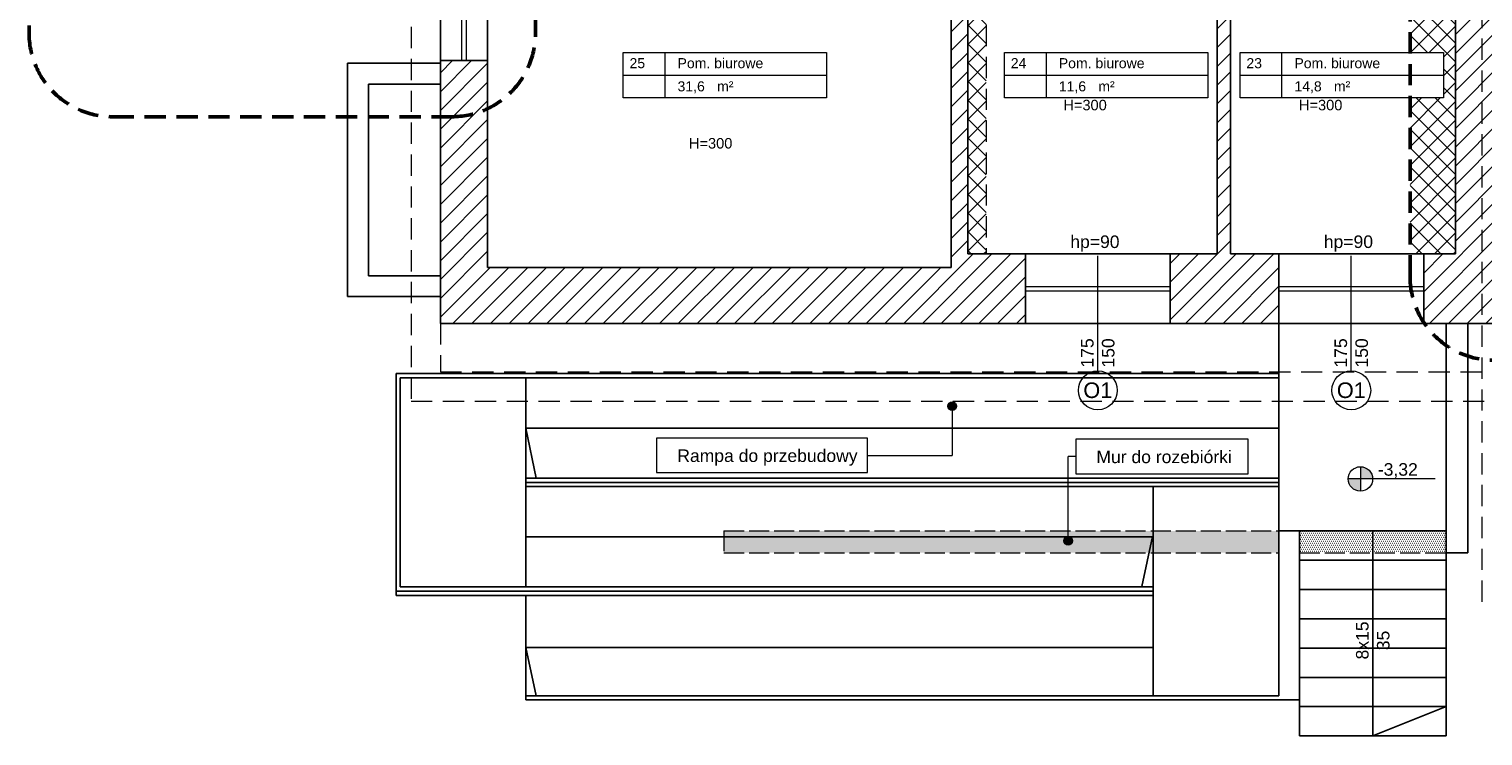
# Model space of a CAD drawing. Header units: millimetres. Extents: x 24385 to 79107, y -56478 to -23676.
# Tile 112 of 256: x 26290 to 28028, y -29878 to -29033. Entities that reach past the tile are written whole.
import ezdxf

# ---------------------------------------------------------------- set-up
doc = ezdxf.new("R2010")
doc.units = ezdxf.units.MM
doc.header["$LTSCALE"] = 2
for name, pattern in [('ACAD_ISO02W100', [15, 12, -3]), ('DASHED', [19.05, 12.7, -6.35]), ('HIDDENX2', [19.05, 12.7, -6.35])]:
    doc.linetypes.add(name, pattern=pattern)
for name, color, linetype, lineweight in [('0_OPIS', 7, 'Continuous', 13), ('3DPLAN_A_OKNA', 153, 'Continuous', 5), ('3DPLAN_A_TABELKA POMIESZCZEŃ', 7, 'Continuous', 0), ('3DPLAN_A_WYSOKOŚCI OPIS', 101, 'Continuous', 5), ('3DPLAN_A_WYSOKOŚCI ZMIANA', 144, 'HIDDENX2', 5), ('A_KRESKOWANIE', 9, 'Continuous', 0), ('A_STOL_OPIS', 55, 'Continuous', 5), ('A_WYBURZENIA', 6, 'Continuous', 0), ('A_WYM_KOT', 161, 'Continuous', 0), ('A_ZESTAWIENIE STOLARKI', 3, 'Continuous', 15), ('Opisy', 7, 'Continuous', 13)]:
    doc.layers.add(name, color=color, linetype=linetype, lineweight=lineweight)
for name, color, linetype in [('3DPLAN_A_KRESKOWANIE 1', 253, 'Continuous'), ('3DPLAN_A_OPIS', 8, 'Continuous'), ('3DPLAN_A_POMIESZCZENIE NUMER', 100, 'Continuous'), ('3DPLAN_K_DZIAŁOWA NISKIE', 134, 'Continuous'), ('3DPLAN_K_NOŚNA', 7, 'Continuous'), ('3DPLAN_K_OBRYS', 243, 'Continuous'), ('3DPLAN_K_OBRYS WIDOK', 242, 'Continuous'), ('A_POMIESZCZENIE OPIS', 100, 'Continuous'), ('A_SCHODY', 6, 'Continuous')]:
    doc.layers.add(name, color=color, linetype=linetype)
doc.styles.add('ARIAL', font='arial.ttf')
doc.styles.add('TABEL1', font='txt')

# ---------------------------------------------------------------- blocks, each defined once
blk = doc.blocks.new('tabelka dla tp')
at = {"layer": '3DPLAN_A_TABELKA POMIESZCZEŃ'}
for p, q in [((49.7, 54), (49.7, 0)), ((0, 27), (243.1, 27))]:
    blk.add_line(p, q, dxfattribs=at)
blk.add_lwpolyline([(0, 54), (243.1, 54), (243.1, 0), (0, 0)], close=True, dxfattribs=at)
at = {"layer": '3DPLAN_A_POMIESZCZENIE NUMER', "color": 7, "style": 'ARIAL'}
blk.add_attdef('NUMER', (2.2, 35.4), '', height=12, dxfattribs=at)
at = {"layer": 'A_POMIESZCZENIE OPIS', "insert": (112.2, 19.8), "char_height": 12, "width": 36.412, "attachment_point": 1, "style": 'ARIAL'}
blk.add_mtext('{\\C7;m²}', dxfattribs=at)
at = {"layer": 'A_POMIESZCZENIE OPIS', "color": 7, "style": 'ARIAL'}
for tag, p in [('NAZWA', (51.7, 35.4)), ('POWIERZCHNIA', (51.1, 7.2))]:
    blk.add_attdef(tag, p, '', height=12, dxfattribs=at)
blk = doc.blocks.new('parterr')
at = {"layer": '3DPLAN_A_KRESKOWANIE 1'}
h = blk.add_hatch(dxfattribs=at)
h.set_pattern_fill('ANSI31', color=256, scale=5, style=0)
h.set_pattern_definition([(45, (28281.13, -31178.053), (-11.22532, 11.22532), [])])
h.paths.add_polyline_path([(27532, -28228.9), (27532, -28218.9), (27421, -28218.9), (27421, -28006.9), (27457, -28006.9), (27457, -27805.9), (26774.5, -27805.9), (26774.5, -27888.9), (26826, -27888.9), (26826, -27851.9), (27411, -27851.9), (27411, -28133.9), (27388, -28133.9), (27388, -28139.9), (27411, -28139.9), (27411, -28286.9), (27427, -28286.9), (27427, -28228.9)])
h.paths.add_polyline_path([(27627, -27863.9), (27770, -27863.9), (27770, -27805.9), (27627, -27805.9)])
h.paths.add_polyline_path([(27632, -28218.9), (27632, -28228.9), (27649, -28228.9), (27649, -28462.9), (27695, -28462.9), (27695, -28426.9), (27668, -28426.9), (27668, -28237.9), (27980, -28237.9), (27980, -28426.9), (27785, -28426.9), (27785, -28541.9), (27802, -28541.9), (27802, -28461.9), (27938, -28461.9), (27938, -28505.9), (28031, -28505.9), (28031, -28463.9), (28077, -28463.9), (28077, -28434.9), (28071, -28434.9), (28071, -28421.9), (28058, -28421.9), (28058, -27857.9), (28068, -27857.9), (28068, -27794.9), (28074, -27794.9), (28074, -27747.9), (28027.5, -27747.9), (28027.5, -27805.9), (27940, -27805.9), (27940, -27933.9), (27976, -27933.9), (27976, -28218.9)])
h.paths.add_polyline_path([(26774.5, -28063.9), (26774.5, -28175.4), (26827, -28175.4), (26827, -28139.9), (27298, -28139.9), (27298, -28133.9), (26826, -28133.9), (26826, -28063.9)])
h.paths.add_polyline_path([(27411, -28376.9), (27411, -28408.9), (27394, -28408.9), (27394, -28418.9), (26827, -28418.9), (26827, -28350.4), (26774.5, -28350.4), (26774.5, -28429.9), (26562.5, -28429.9), (26562.5, -28493.9), (26596, -28493.9), (26596, -28452.9), (26777, -28452.9), (26777, -28490.9), (26827, -28490.9), (26827, -28455.9), (27384.1, -28455.8), (27402, -28455.8), (27402, -28523.9), (27427, -28523.9), (27427, -28487.1), (27425, -28487.2), (27425.1, -28485.1), (27427, -28485.1), (27427, -28479.6), (27425.4, -28479.6), (27426, -28479.9), (27425, -28479.6), (27425, -28411.8), (27427, -28411.8), (27427, -28411.3), (27425, -28411.4), (27425.1, -28409.3), (27427, -28409.2), (27427, -28376.9)])
h.paths.add_polyline_path([(27342, -28709.9), (26827, -28709.9), (26827, -28670.9), (26777, -28670.9), (26777, -28709.9), (26596, -28709.9), (26596, -28673.9), (26562.5, -28673.9), (26562.5, -28763.9), (26781.5, -28763.9), (26781.5, -28800.9), (26838, -28800.9), (26838, -28746.9), (27392, -28746.9), (27392, -28790.9), (27411.5, -28790.9), (27399.2, -28679.9), (27342, -28679.9)])
h.paths.add_polyline_path([(26781.5, -29070.9), (26781.5, -29384.9), (27480.8, -29384.9), (27480.8, -29301.9), (27411.8, -29301.9), (27411.8, -28913.9), (27511, -28913.9), (27511, -28896.9), (27412, -28896.9), (27412, -28889.9), (27392, -28889.9), (27392, -29317.9), (26838, -29317.9), (26838, -29070.9)])
h.paths.add_polyline_path([(27653.8, -29384.9), (27783.8, -29384.9), (27783.8, -29301.9), (27725.8, -29301.9), (27725.8, -28870.9), (27710, -28870.9), (27710, -28896.9), (27610, -28896.9), (27610, -28913.9), (27709.8, -28913.9), (27709.8, -29301.9), (27653.8, -29301.9)])
h.paths.add_polyline_path([(28105, -29384.9), (28105, -29319.9), (28050, -29319.9), (28050, -29041.9), (28097, -29041.9), (28097, -28933.9), (28050, -28933.9), (28050, -28849.9), (28077, -28849.9), (28077, -28716.9), (28031, -28716.9), (28031, -28683.9), (27938, -28683.9), (27938, -28715.9), (27802, -28715.9), (27802, -28691.9), (27785, -28691.9), (27785, -28715.9), (27686, -28715.9), (27686, -28746.9), (27710, -28746.9), (27710, -28772.9), (27725.8, -28772.9), (27725.8, -28731.9), (27994.8, -28731.9), (27994.8, -28790.9), (27952.8, -28790.9), (27952.8, -28922.9), (27994.8, -28922.9), (27994.8, -29301.9), (27956.8, -29301.9), (27956.8, -29384.9)])
h.paths.add_polyline_path([(28445, -27794.9), (28445, -27747.9), (28200, -27747.9), (28200, -27794.9)])
h.paths.add_polyline_path([(28922, -28467.9), (29078, -28467.9), (29078, -28435.9), (28961, -28435.9), (28961, -27867.9), (29011, -27867.9), (29011, -27805.9), (28879, -27805.9), (28879, -27866.9), (28933, -27866.9), (28933, -28435.9), (28922, -28435.9)])
h.paths.add_polyline_path([(29186, -27867.9), (29309, -27867.9), (29309, -27805.9), (29186, -27805.9)])
h.paths.add_polyline_path([(29484, -27867.9), (29608, -27867.9), (29608, -27805.9), (29484, -27805.9)])
h.paths.add_polyline_path([(29783, -27867.9), (29904, -27867.9), (29904, -27805.9), (29783, -27805.9)])
h.paths.add_polyline_path([(30079, -27867.9), (30206, -27867.9), (30206, -27805.9), (30079, -27805.9)])
h.paths.add_polyline_path([(29867, -28490.9), (29867, -28439.9), (30421, -28439.9), (30421, -28504.9), (30468, -28504.9), (30468, -28441.9), (30495, -28441.9), (30495, -28420.9), (30468, -28420.9), (30468, -27862.9), (30501, -27862.9), (30501, -27805.9), (30381, -27805.9), (30381, -27867.9), (30455, -27867.9), (30455, -28420.9), (29451, -28420.9), (29451, -28435.9), (29332, -28435.9), (29332, -28420.9), (29228, -28420.9), (29228, -28435.9), (29208, -28435.9), (29208, -28467.9), (29231, -28467.9), (29231, -28496.9), (29277, -28496.9), (29277, -28467.9), (29828, -28467.9), (29828, -28490.9)])
h.paths.add_polyline_path([(30793, -27805.9), (30676, -27805.9), (30676, -27862.9), (30793, -27862.9)])
h.paths.add_polyline_path([(31619, -27862.9), (31619, -27970.9), (31677.5, -27970.9), (31677.5, -27805.9), (30968, -27805.9), (30968, -27862.9)])
h.paths.add_polyline_path([(30692, -28522.9), (30692, -28438.9), (31027, -28438.9), (31027, -28712.9), (30893, -28712.9), (30893, -28746.9), (31015, -28746.9), (31015, -28802.9), (31048, -28802.9), (31048, -28747.9), (31070, -28747.9), (31070, -28744.9), (31444, -28744.9), (31444, -28715.9), (31349, -28715.9), (31349, -28647.9), (31325, -28647.9), (31325, -28715.9), (31098, -28715.9), (31098, -28691.9), (31057, -28691.9), (31057, -28450.9), (31069, -28450.9), (31069, -28440.9), (31325, -28440.9), (31325, -28557.9), (31349, -28557.9), (31349, -28439.9), (31624, -28439.9), (31624, -28481.9), (31677.5, -28481.9), (31677.5, -28090.9), (31619, -28090.9), (31619, -28420.9), (30615, -28420.9), (30615, -28441.9), (30672, -28441.9), (30672, -28522.9)])
h.paths.add_polyline_path([(31677.5, -28782.9), (31677.5, -28681.9), (31624, -28681.9), (31624, -28715.9), (31534, -28715.9), (31534, -28744.9), (31624, -28744.9), (31624, -28782.9)])
h.paths.add_polyline_path([(31291, -29384.9), (31677.5, -29384.9), (31677.5, -29121.9), (31624, -29121.9), (31624, -29308.9), (31291, -29308.9)])
h.paths.add_polyline_path([(31116, -29308.9), (31048, -29308.9), (31048, -29148.9), (31015, -29148.9), (31015, -29308.9), (30978, -29308.9), (30978, -29384.9), (31116, -29384.9)])
h.paths.add_polyline_path([(30672, -28642.9), (30672, -28710.9), (30659, -28710.9), (30659, -28746.9), (30737, -28746.9), (30737, -29058.9), (30727, -29058.9), (30727, -29069.9), (30737, -29069.9), (30737, -29306.9), (30690, -29306.9), (30690, -29384.9), (30803, -29384.9), (30803, -29308.9), (30768, -29308.9), (30768, -28746.9), (30773, -28746.9), (30773, -28712.9), (30692, -28712.9), (30692, -28642.9)])
h.paths.add_polyline_path([(29828, -28640.9), (29828, -28721.9), (29418, -28721.9), (29418, -28756.9), (29766, -28756.9), (29766, -28833.9), (29936, -28833.9), (29936, -28756.9), (30426, -28756.9), (30426, -29306.9), (30384, -29306.9), (30384, -29384.9), (30515, -29384.9), (30515, -29306.9), (30442, -29306.9), (30442, -29069.9), (30637, -29069.9), (30637, -29058.9), (30442, -29058.9), (30442, -28772.9), (30467, -28772.9), (30467, -28746.9), (30569, -28746.9), (30569, -28710.9), (30468, -28710.9), (30468, -28677.9), (30421, -28677.9), (30421, -28720.9), (29867, -28720.9), (29867, -28640.9)])
h.paths.add_polyline_path([(30088, -29306.9), (30088, -29384.9), (30209, -29384.9), (30209, -29306.9)])
h.paths.add_polyline_path([(29913, -29306.9), (29892, -29306.9), (29892, -28974.9), (29422, -28974.9), (29422, -28984.9), (29885, -28984.9), (29885, -29310.9), (29778, -29310.9), (29778, -29384.9), (29913, -29384.9)])
h.paths.add_polyline_path([(29488, -29310.9), (29488, -29384.9), (29603, -29384.9), (29603, -29310.9)])
h.paths.add_polyline_path([(29342, -28974.9), (29263, -28974.9), (29263, -28756.9), (29298, -28756.9), (29298, -28721.9), (29277, -28721.9), (29277, -28667.9), (29229, -28667.9), (29229, -28721.9), (28923, -28721.9), (28923, -28754.9), (28936, -28754.9), (28936, -28884.9), (28954, -28884.9), (28954, -28754.9), (29227, -28754.9), (29227, -29323.9), (29187, -29323.9), (29187, -29384.9), (29313, -29384.9), (29313, -29310.9), (29263, -29310.9), (29263, -28984.9), (29342, -28984.9)])
h.paths.add_polyline_path([(29012, -29323.9), (28954, -29323.9), (28954, -28979.9), (28936, -28979.9), (28936, -29320.9), (28896, -29320.9), (28896, -29384.9), (29012, -29384.9)])
h.paths.add_polyline_path([(28833, -28721.9), (28811, -28721.9), (28811, -28684.9), (28794, -28684.9), (28794, -28721.9), (28684, -28721.9), (28684, -28682.9), (28630, -28682.9), (28630, -28715.9), (28627, -28715.9), (28627, -29316.9), (28585, -29316.9), (28585, -29384.9), (28721, -29384.9), (28721, -29320.9), (28669, -29320.9), (28669, -29039.9), (28723, -29039.9), (28723, -28875.9), (28665, -28875.9), (28665, -28769.9), (28674, -28769.9), (28674, -28754.9), (28833, -28754.9)])
h.paths.add_polyline_path([(28933.5, -28618.6), (28933.5, -28620.9), (28989.5, -28620.9), (28989.5, -28618.6)])
h.paths.add_polyline_path([(28048.6, -28542.2), (28104.7, -28542.2), (28104.7, -28567.4), (28048.6, -28567.4)])
h.paths.add_polyline_path([(28312.3, -28323), (28368.2, -28323), (28368.2, -28348), (28312.3, -28348)])
h.paths.add_polyline_path([(28488.1, -28323), (28544, -28323), (28544, -28348), (28488.1, -28348)])
edge = h.paths.add_edge_path()
edge.add_arc((28307, -28816.9), 85, 62.6545, 71.7854, ccw=False)
edge.add_line((28346, -28741.4), (28346, -28736.1))
edge.add_line((28346, -28736.1), (28333.6, -28736.1))
h.paths.add_polyline_path([(28109.3, -29204.1), (28204.6, -29204.1), (28204.6, -29250.6), (28109.3, -29250.6)])
h.paths.add_polyline_path([(28138.6, -28107.4), (28196.5, -28107.4), (28196.5, -28140.4), (28138.6, -28140.4)])
h.paths.add_polyline_path([(28531.9, -27858.8), (28585.7, -27858.8), (28585.7, -27891.9), (28531.9, -27891.9)])
h.paths.add_polyline_path([(28514.9, -27899.8, 1), (28514.9, -27870.7, 1)])
h.paths.add_polyline_path([(28121.5, -28148.4, 1), (28121.5, -28119.3, 1)])
edge = h.paths.add_edge_path()
edge.add_line((28141.8, -28688.8), (28156.4, -28688.8))
edge.add_line((28156.4, -28688.8), (28156.4, -28674.2))
edge.add_arc((28156.4, -28688.8), 14.6, 90, 180)
edge = h.paths.add_edge_path()
edge.add_line((28156.4, -28688.8), (28156.4, -28703.3))
edge.add_arc((28156.4, -28688.8), 14.6, 270, 360)
edge.add_line((28170.9, -28688.8), (28156.4, -28688.8))
h.paths.add_polyline_path([(28156.4, -28703.3, 1), (28156.4, -28674.2, 1)])
h.paths.add_polyline_path([(28624.3, -27926.3), (28623.5, -27925.5), (28623.7, -27865.1), (28624.4, -27864.4), (28624.4, -27926.2)], is_closed=False)
h.paths.add_polyline_path([(28252.2, -28179.9), (28327.2, -28179.9), (28327.2, -28198.6, -0.427145), (28270.9, -28254.9), (28252.2, -28254.9)])
h.paths.add_polyline_path([(28424.2, -28361.4, -0.414214), (28419.2, -28366.4), (28413.2, -28366.4, -0.414214), (28389.2, -28342.4), (28389.2, -28330.4, -0.414214), (28413.2, -28306.4), (28419.2, -28306.4, -0.414214), (28424.2, -28311.4)])
h.paths.add_polyline_path([(28639, -27932.3), (28639, -27864.5), (28640.6, -27864.5), (28640, -27864.2, -0.310329), (28639.7, -27863.7), (28639.7, -27861.3, -0.216272), (28639.9, -27860.9), (28640.6, -27860.2, 0.840818), (28640.5, -27859.3, -0.414214), (28641, -27859.8), (28641, -27932.3)])
h.paths.add_polyline_path([(28638.8, -27863.2), (28638.3, -27863.8), (28637.8, -27863.8), (28637.8, -27893.8, -0.760764), (28636.9, -27897), (28634.3, -27897), (28634.3, -27925.5), (28634.1, -27925.6), (28633.8, -27925.9), (28633.6, -27926.3), (28634, -27926.3, -0.130781), (28633.4, -27927.4, -2.336993), (28633.4, -27924.4), (28633.4, -27899.2), (28633, -27899.2), (28633, -27897.6), (28632.6, -27897.5), (28632.6, -27893), (28633, -27892.9), (28633, -27891.3), (28633.4, -27891.3), (28633.6, -27871.1), (28633.4, -27867.4, -2.336993), (28633.6, -27864.3), (28634.3, -27865.1), (28634.3, -27893.5), (28636, -27893.5), (28636, -27863.8), (28635.5, -27863.8), (28635, -27863.2), (28635, -27857), (28638.8, -27857)])
h.paths.add_polyline_path([(28630.6, -27891.5), (28631.2, -27891.7), (28631.2, -27897.7, -0.414214), (28631, -27897.8), (28627.6, -27897.8, -0.414214), (28627.5, -27897.6), (28627.6, -27891.5), (28628, -27891.5), (28628, -27884.4, -1), (28630.6, -27884.4)])
h.paths.add_polyline_path([(28624.4, -27886), (28628, -27886.1), (28624.4, -27886.1)], is_closed=False)
h.paths.add_polyline_path([(28632, -27893.6), (28632.3, -27893.8), (28632.5, -27893.8), (28632.5, -27896.8), (28632.3, -27897), (28632, -27897), (28631.9, -27897.4), (28632, -27893.2)])
h.paths.add_polyline_path([(28624.4, -27904.4), (28633.4, -27904.6), (28624.4, -27904.6)], is_closed=False)
h.paths.add_polyline_path([(28625.2, -27886.1), (28625.2, -27891.3), (28625.6, -27891.3), (28625.6, -27892.9), (28626, -27893), (28626, -27893.6), (28626.7, -27893.6), (28626.7, -27893.1), (28626.7, -27897.4), (28626.7, -27897), (28626, -27897), (28626, -27897.5), (28625.6, -27897.6), (28625.6, -27899.2), (28625.2, -27899.2), (28625, -27904.4), (28625, -27886.1)], is_closed=False)
h.paths.add_polyline_path([(28640.9, -27857), (28623, -27856.9), (28641, -27856.9)], is_closed=False)
h.paths.add_polyline_path([(28620, -28325.9), (28620, -28323.5), (28618.5, -28323.5), (28585, -28382.7, -0.262592), (28550.7, -28323.5), (28550, -28323.5), (28550, -28325.9), (28513, -28325.9), (28513, -28240.9), (28492.4, -28240.9), (28491.8, -28249.2, -0.11869), (28489.7, -28256.7), (28483.4, -28267, -0.177707), (28479.1, -28270.1), (28472.9, -28270.1, -0.177707), (28468.6, -28266.9), (28462.3, -28256.7, -0.11869), (28460.2, -28249.2), (28459.6, -28240.9), (28488, -28240.9), (28488, -28181.9), (28634, -28181.9), (28634, -28325.9)])
h.paths.add_polyline_path([(28442.5, -28424.9), (28442.5, -28418.9, -0.414214), (28466.5, -28394.9), (28478.5, -28394.9, -0.414214), (28502.5, -28418.9), (28502.5, -28424.9, -0.414214), (28497.5, -28429.9), (28447.5, -28429.9, -0.414214)])
h.paths.add_polyline_path([(28265.7, -28187.2, 1), (28256.4, -28187.2, 1)], flags=16)
h.paths.add_polyline_path([(28416.2, -28357.3, -0.453948), (28410.5, -28362.2, -0.375565), (28393.2, -28342.4), (28393.2, -28330.4, -0.375565), (28410.5, -28310.6, -0.453948), (28416.2, -28315.5)], flags=16)
h.paths.add_polyline_path([(28638.4, -27861.8, 1), (28635.4, -27861.8, 1)], flags=16)
h.paths.add_polyline_path([(28638, -27861.8, 1), (28635.8, -27861.8, 1)], flags=0)
h.paths.add_polyline_path([(28633.9, -27866.7, -0.08131), (28633.4, -27867.4), (28633.4, -27865.9), (28634.2, -27865.9), (28634.3, -27866.3)], flags=16)
h.paths.add_polyline_path([(28633.4, -27865.9), (28633.4, -27867), (28634.2, -27866.2), (28634.1, -27865.9)], flags=0)
h.paths.add_polyline_path([(28633.4, -27867), (28633.6, -27867.3, 0.08131), (28633.9, -27866.7), (28633.6, -27867.1)], is_closed=False, flags=16)
h.paths.add_polyline_path([(28633.6, -27897.5), (28633.6, -27893.2), (28633.6, -27897.4)], is_closed=False, flags=16)
h.paths.add_polyline_path([(28633.6, -27897.4), (28633.6, -27893.1), (28633.6, -27897.5)], is_closed=False, flags=16)
h.paths.add_polyline_path([(28628, -27884.4), (28630.6, -27884.4, -1)], flags=16)
h.paths.add_polyline_path([(28557.3, -28240), (28560, -28203.4), (28592.8, -28203.4), (28595.5, -28240, -0.414214), (28578.7, -28256.9), (28574.2, -28256.9, -0.414214)], flags=16)
h.paths.add_polyline_path([(28570.2, -28211.9), (28582.6, -28211.9, -0.392745), (28588.2, -28217.1), (28589.9, -28240.2, -0.409357), (28578.7, -28251.3), (28574.2, -28251.3, -0.409357), (28562.9, -28240.2), (28564.6, -28217.1, -0.392745)], flags=0)
h.paths.add_polyline_path([(28465.7, -28254.6, -0.504303), (28469.8, -28249.4), (28482.2, -28249.4, -0.504303), (28486.3, -28254.6), (28480, -28264.8, -0.195658), (28478.3, -28266.1), (28473.8, -28266.1, -0.195658), (28472, -28264.8)], flags=16)
h.paths.add_polyline_path([(28451.6, -28421.9, -0.453948), (28446.7, -28416.2, -0.375565), (28466.5, -28398.9), (28478.5, -28398.9, -0.375565), (28498.3, -28416.2, -0.453948), (28493.4, -28421.9)], flags=16)
at = {"layer": 'A_KRESKOWANIE', "transparency": 33554687}
h = blk.add_hatch(dxfattribs=at)
h.set_pattern_fill('ANSI37', color=0, scale=5)
h.paths.add_polyline_path([(26826, -28063.9), (26826, -28133.9), (27298, -28133.9), (27298, -28133.6), (27299.9, -28133.6), (27299.9, -28135.5), (27300.8, -28135.5), (27300.8, -28138.3), (27299.9, -28138.3), (27299.9, -28140.2), (27298.9, -28140.2, 0.262592), (27343, -28216.3), (27344.2, -28214.1, -0.038194), (27343.1, -28198.9), (27343.1, -27851.9), (26826, -27851.9), (26826, -27888.9)])
h.paths.add_polyline_path([(27103, -28064), (27158.9, -28064), (27158.9, -28044.9), (27103, -28044.9)], flags=24)
h.paths.add_polyline_path([(27343, -28216.3, -0.262592), (27298.9, -28140.2), (27298, -28139.9), (26827, -28139.9), (26827, -28175.4), (26827, -28350.4), (26827, -28418.9), (27394, -28418.9), (27394, -28408.9), (27394, -28362.7), (27339.6, -28331.9, -0.198011), (27394, -28290.7), (27394, -28286.1, -0.230244), (27344.2, -28214.1)])
h.paths.add_polyline_path([(27102.4, -28351.8), (27325.9, -28351.8), (27325.9, -28402.6), (27102.4, -28402.6)], flags=16)
h.paths.add_polyline_path([(27103, -28330.5), (27159, -28330.5), (27159, -28311.4), (27103, -28311.4)], flags=24)
h.paths.add_polyline_path([(27123.1, -28409.6), (27305.2, -28409.6), (27305.2, -28344.8), (27123.1, -28344.8)], flags=24)
h.paths.add_polyline_path([(27433.8, -29301.9), (27433.8, -28913.9), (27411.8, -28913.9), (27411.8, -29301.9)])
h.paths.add_polyline_path([(27980.5, -29061.3), (27980.5, -29115.3), (27940.5, -29115.3), (27940.5, -29301.9), (27956.8, -29301.9), (27994.8, -29301.9), (27994.8, -28922.9), (27952.8, -28922.9), (27952.8, -28790.9), (27994.8, -28790.9), (27994.8, -28731.9), (27940.5, -28731.9), (27940.5, -29061.3)])
h.paths.add_polyline_path([(27075.4, -29179.4), (27131.5, -29179.4), (27131.5, -29160.2), (27075.4, -29160.2)], flags=9)
h.paths.add_polyline_path([(27522.9, -29133.7), (27578.9, -29133.7), (27578.9, -29114.5), (27522.9, -29114.5)], flags=9)
h.paths.add_polyline_path([(27332.1, -28065.2), (27388.1, -28065.2), (27388.1, -28046), (27332.1, -28046)], flags=9)
h.paths.add_polyline_path([(27804.5, -29133.7), (27860.5, -29133.7), (27860.5, -29114.5), (27804.5, -29114.5)], flags=9)
at = {"layer": 'A_WYBURZENIA', "transparency": 33554687}
h = blk.add_hatch(dxfattribs=at)
h.set_pattern_fill('DOTS', color=256)
h.set_pattern_definition([(0, (11650.2915, -8684.0708), (0.79375, 1.5875), [0, -1.5875])])
h.paths.add_polyline_path([(27628.6, -29658.9), (27632.5, -29639.9), (27120.5, -29639.9), (27120.5, -29658.9), (27628.6, -29658.9)], is_closed=False)
h.paths.add_polyline_path([(27628.6, -29658.9), (27633.5, -29658.9), (27633.5, -29632.9), (27120.5, -29632.9), (27120.5, -29639.9), (27632.5, -29639.9), (27628.6, -29658.9)], is_closed=False)
h.paths.add_polyline_path([(27783.5, -29658.9), (27783.5, -29632.9), (27633.5, -29632.9), (27633.5, -29658.9), (27783.5, -29658.9)], is_closed=False)
h = blk.add_hatch(dxfattribs=at)
h.set_pattern_fill('DOTS', color=256, scale=1.5)
h.set_pattern_definition([(0, (-1090.2067, 834.7308), (1.190625, 2.38125), [0, -2.38125])])
h.paths.add_polyline_path([(27808.5, -29632.9), (27808.5, -29658.9), (27896, -29658.9), (27896, -29632.9), (27808.5, -29632.9)], is_closed=False)
h.paths.add_polyline_path([(27896, -29632.9), (27896, -29658.9), (27983.5, -29658.9), (27983.5, -29632.9), (27896, -29632.9)], is_closed=False)
at = {"layer": 'A_WYM_KOT'}
h = blk.add_hatch(color=256, dxfattribs=at)
h.dxf.hatch_style = 1
h.paths.add_polyline_path([(27881.2, -29570.8), (27866.7, -29570.8, 0.414214), (27881.2, -29585.4), (27881.2, -29570.8)], is_closed=False)
h.paths.add_polyline_path([(27881.2, -29570.8), (27895.8, -29570.8, 0.143872), (27893.5, -29562.9), (27881.2, -29562.9), (27881.2, -29570.8)], is_closed=False)
h.paths.add_polyline_path([(27881.2, -29556.2), (27881.2, -29562.9), (27893.5, -29562.9, 0.255137), (27881.2, -29556.2)], is_closed=False)
at = {"layer": 'Opisy', "ltscale": 0.5}
h = blk.add_hatch(color=256, dxfattribs=at)
h.dxf.hatch_style = 1
h.paths.add_polyline_path([(27391.9, -29488.7), (27391.9, -29478.8, 0.73336)])
h.paths.add_polyline_path([(27391.9, -29478.8), (27391.9, -29488.7, 0.076465), (27393.4, -29488.9, 1.165591)])
h = blk.add_hatch(color=256, dxfattribs=at)
h.dxf.hatch_style = 1
h.paths.add_polyline_path([(27530.2, -29649.6), (27530.2, -29639.7, 0.73336)])
h.paths.add_polyline_path([(27530.2, -29639.7), (27530.2, -29649.6, 0.076465), (27531.8, -29649.9, 1.165591)])
at = {"layer": '3DPLAN_A_OKNA'}
for p, q in [((26807.2, -29070.9), (26807.2, -28800.9)), ((26812.2, -28800.9), (26812.2, -29070.9)), ((27480.8, -29340.9), (27653.8, -29340.9)), ((27480.8, -29345.9), (27653.8, -29345.9)), ((27783.8, -29340.9), (27956.8, -29340.9)), ((27783.8, -29345.9), (27956.8, -29345.9))]:
    blk.add_line(p, q, dxfattribs=at)
at = {"layer": '3DPLAN_A_WYSOKOŚCI ZMIANA'}
for p, q in [((28026.6, -29717.7), (28026.6, -27392.5)), ((26746.5, -28763.9), (26746.5, -29477.9)), ((27433.8, -28913.9), (27433.8, -29301.9)), ((26781.5, -29384.9), (26781.5, -29442.9)), ((26781.5, -29442.9), (28136.5, -29442.9)), ((26746.5, -29477.9), (28136.5, -29477.9))]:
    blk.add_line(p, q, dxfattribs=at)
at = {"layer": '3DPLAN_K_DZIAŁOWA NISKIE'}
for p, q in [((26838, -28800.9), (26838, -29070.9)), ((27480.8, -29301.9), (27653.8, -29301.9)), ((27783.8, -29301.9), (27956.8, -29301.9))]:
    blk.add_line(p, q, dxfattribs=at)
at = {"layer": '3DPLAN_K_NOŚNA'}
for p, q in [((27725.8, -29301.9), (27725.8, -28870.9)), ((27392, -29317.9), (27392, -28889.9)), ((27411.8, -28913.9), (27411.8, -29301.9)), ((27709.8, -29301.9), (27709.8, -28913.9)), ((27994.8, -28922.9), (27994.8, -29301.9)), ((26838, -29070.9), (26781.5, -29070.9)), ((26838, -29070.9), (26838, -29317.9)), ((27411.8, -29301.9), (27480.8, -29301.9)), ((27480.8, -29301.9), (27480.8, -29384.9)), ((27653.8, -29301.9), (27709.8, -29301.9)), ((27653.8, -29384.9), (27653.8, -29301.9)), ((27783.8, -29301.9), (27725.8, -29301.9)), ((27783.8, -29384.9), (27783.8, -29301.9)), ((27994.8, -29301.9), (27956.8, -29301.9)), ((27956.8, -29301.9), (27956.8, -29384.9)), ((27392, -29317.9), (26838, -29317.9))]:
    blk.add_line(p, q, dxfattribs=at)
at = {"layer": '3DPLAN_K_OBRYS'}
for p, q in [((26781.5, -29070.9), (26781.5, -29384.9)), ((26781.5, -29384.9), (27480.8, -29384.9)), ((27653.8, -29384.9), (27783.8, -29384.9)), ((27956.8, -29384.9), (28105, -29384.9))]:
    blk.add_line(p, q, dxfattribs=at)
at = {"layer": '3DPLAN_K_OBRYS WIDOK'}
for p, q in [((26781.5, -28800.9), (26781.5, -29070.9)), ((27480.8, -29384.9), (27653.8, -29384.9)), ((27783.8, -29384.9), (27956.8, -29384.9))]:
    blk.add_line(p, q, dxfattribs=at)
at = {"layer": 'A_SCHODY'}
for p, q in [((26670.5, -29073.9), (26670.5, -29352.9)), ((26670.5, -29073.9), (26781.5, -29073.9)), ((26695.5, -29098.9), (26695.5, -29327.9)), ((26695.5, -29098.9), (26781.5, -29098.9)), ((26695.5, -29327.9), (26781.5, -29327.9)), ((26670.5, -29352.9), (26781.5, -29352.9)), ((27783.5, -29384.9), (27783.5, -29632.9)), ((27983.5, -29384.9), (27983.5, -29877.9)), ((27983.5, -29384.9), (27983.5, -29632.9)), ((28009.5, -29384.9), (28009.5, -29658.9)), ((28009.5, -29384.9), (28009.5, -29658.9)), ((26728.5, -29444.9), (26728.5, -29709.9)), ((26728.5, -29444.9), (27783.5, -29444.9)), ((26733.5, -29449.9), (26733.5, -29699.9)), ((26733.5, -29449.9), (27783.5, -29449.9)), ((26883.5, -29449.9), (26883.5, -29699.9)), ((26883.5, -29509.9), (27783.5, -29509.9)), ((26883.5, -29509.9), (26896.1, -29569.9)), ((26883.5, -29569.9), (27783.5, -29569.9)), ((26883.5, -29574.9), (27783.5, -29574.9)), ((26883.5, -29579.9), (27783.5, -29579.9)), ((27633.5, -29579.9), (27633.5, -29829.9)), ((27633.3, -29639.9), (26883.3, -29639.9)), ((27632.6, -29639.4), (27620, -29699.4)), ((27783.5, -29632.9), (27783.5, -29829.9)), ((27783.5, -29632.9), (27983.5, -29632.9)), ((27808.5, -29632.9), (27808.5, -29877.9)), ((27896, -29632.9), (27896, -29877.9)), ((27983.5, -29658.9), (28009.5, -29658.9)), ((27808.5, -29667.9), (27983.5, -29667.9)), ((26728.5, -29704.9), (27633.5, -29704.9)), ((26728.5, -29709.9), (27633.5, -29709.9)), ((26733.5, -29699.9), (27633.5, -29699.9)), ((26883.5, -29834.9), (26883.5, -29709.9)), ((27808.5, -29702.9), (27983.5, -29702.9)), ((27808.5, -29737.9), (27983.5, -29737.9)), ((26883.5, -29772.4), (26896.1, -29829.9)), ((27633.5, -29772.4), (26883.5, -29772.4)), ((27808.5, -29772.9), (27983.5, -29772.9)), ((27808.5, -29807.9), (27983.5, -29807.9)), ((26883.5, -29829.9), (27783.5, -29829.9)), ((26883.5, -29834.9), (27808.5, -29834.9)), ((27808.5, -29842.9), (27983.5, -29842.9)), ((27896, -29877.9), (27983.5, -29842.9)), ((27808.5, -29877.9), (27983.5, -29877.9))]:
    blk.add_line(p, q, dxfattribs=at)
at = {"layer": 'A_STOL_OPIS'}
for p, q in [((27567.3, -29441.7), (27567.3, -29304.1)), ((27870.3, -29441.7), (27870.3, -29304.1))]:
    blk.add_line(p, q, dxfattribs=at)
at = {"layer": 'A_WYBURZENIA', "linetype": 'ACAD_ISO02W100', "transparency": 33554687}
for p, q in [((27120.5, -29632.9), (27783.5, -29632.9)), ((27120.5, -29632.9), (27120.5, -29658.9)), ((27120.5, -29632.9), (27120.5, -29658.9)), ((27120.5, -29658.9), (27783.5, -29658.9)), ((27808.5, -29658.9), (27983.5, -29658.9))]:
    blk.add_line(p, q, dxfattribs=at)
at = {"layer": 'A_WYM_KOT'}
for p, q in [((27881.2, -29556.2), (27881.2, -29585.4)), ((27895.8, -29570.8), (27866.7, -29570.8)), ((27970.5, -29570.8), (27895.8, -29570.8))]:
    blk.add_line(p, q, dxfattribs=at)
blk.add_circle((27881.2, -29570.8), 14.6, dxfattribs=at)
at = {"layer": 'A_ZESTAWIENIE STOLARKI', "ltscale": 0.25}
for centre in [(27567.3, -29464.9), (27870.3, -29464.9)]:
    blk.add_circle(centre, 23.2, dxfattribs=at)
at = {"layer": 'Opisy', "ltscale": 0.5}
for p, q in [((27393.4, -29478.5), (27393.4, -29542.6)), ((27291.9, -29542.6), (27393.4, -29542.6)), ((27540.9, -29543.9), (27531.8, -29543.9)), ((27531.8, -29639.1), (27531.8, -29543.9))]:
    blk.add_line(p, q, dxfattribs=at)
at = {"layer": 'Opisy', "color": 1, "linetype": 'DASHED', "lineweight": 50}
for points in [[(27839.7, -28295.7), (27443.9, -28298.9, -0.416611), (27343.1, -28198.9), (27343.1, -27525.6, -0.414214), (27443.1, -27425.6), (28214.5, -27425.6, -0.414214), (28314.5, -27525.6), (28314.5, -28505.3, 0.414214), (28414.5, -28605.3), (28582, -28605.3, -0.414214), (28682, -28705.3), (28682, -29328.9, -0.414214), (28582, -29428.9), (28040.5, -29428.9, -0.414214), (27940.5, -29328.9), (27940.5, -28395.7, 0.416611)], [(26795.2, -27785.9), (26389.9, -27785.9, 0.414214), (26289.9, -27885.9), (26289.9, -29037.9, 0.414214), (26389.9, -29137.9), (26795.2, -29137.9, 0.414214), (26895.2, -29037.9), (26895.2, -27885.9, 0.414214)]]:
    blk.add_lwpolyline(points, format="xyb", close=True, dxfattribs=at)
at = {"layer": 'Opisy', "ltscale": 0.5}
for points in [[(27040, -29563.2), (27291.9, -29563.2), (27291.9, -29522), (27040, -29522)], [(27540.9, -29564.5), (27747.1, -29564.5), (27747.1, -29523.3), (27540.9, -29523.3)]]:
    blk.add_lwpolyline(points, close=True, dxfattribs=at)
for centre in [(27393.4, -29483.7), (27531.8, -29644.7)]:
    blk.add_circle(centre, 5.19, dxfattribs=at)
at = {"layer": '3DPLAN_A_TABELKA POMIESZCZEŃ', "ltscale": 0.5}
ref = blk.add_blockref('tabelka dla tp', (27000.1, -29115.3), dxfattribs=at)
ref.add_attrib('NUMER', '25', (27007.6, -29079.9), dxfattribs={"layer": '3DPLAN_A_POMIESZCZENIE NUMER', "height": 12, "style": 'ARIAL'})
ref.add_attrib('NAZWA', 'Pom. biurowe', (27065, -29079.9), dxfattribs={"layer": 'A_POMIESZCZENIE OPIS', "height": 12, "style": 'ARIAL'})
ref.add_attrib('POWIERZCHNIA', '31,6', (27065, -29107.6), dxfattribs={"layer": 'A_POMIESZCZENIE OPIS', "height": 12, "style": 'ARIAL'})
ref = blk.add_blockref('tabelka dla tp', (27455.7, -29115.3), dxfattribs=at)
ref.add_attrib('NUMER', '24', (27463.3, -29079.9), dxfattribs={"layer": '3DPLAN_A_POMIESZCZENIE NUMER', "height": 12, "style": 'ARIAL'})
ref.add_attrib('NAZWA', 'Pom. biurowe', (27520.7, -29079.9), dxfattribs={"layer": 'A_POMIESZCZENIE OPIS', "height": 12, "style": 'ARIAL'})
ref.add_attrib('POWIERZCHNIA', '11,6', (27520.7, -29107.6), dxfattribs={"layer": 'A_POMIESZCZENIE OPIS', "height": 12, "style": 'ARIAL'})
ref = blk.add_blockref('tabelka dla tp', (27737.3, -29115.3), dxfattribs=at)
ref.add_attrib('NUMER', '23', (27744.9, -29079.9), dxfattribs={"layer": '3DPLAN_A_POMIESZCZENIE NUMER', "height": 12, "style": 'ARIAL'})
ref.add_attrib('NAZWA', 'Pom. biurowe', (27802.3, -29079.9), dxfattribs={"layer": 'A_POMIESZCZENIE OPIS', "height": 12, "style": 'ARIAL'})
ref.add_attrib('POWIERZCHNIA', '14,8', (27802.3, -29107.6), dxfattribs={"layer": 'A_POMIESZCZENIE OPIS', "height": 12, "style": 'ARIAL'})
at = {"layer": '3DPLAN_A_OPIS', "color": 1, "lineweight": 30, "style": 'ARIAL'}
for tag, p in [('WYŁĄCZONE', (29754.4, -28077.2)), ('WYŁĄCZONE', (30711.2, -28077.2)), ('Z_OPRACOWANIA', (29744.1, -28099.6)), ('Z_OPRACOWANIA', (30700.9, -28099.6)), ('WYJŚCIE_EWAKUACYJNE', (26767.3, -28550.3)), ('WYŁĄCZONE', (30110.5, -28645.4)), ('Z_OPRACOWANIA', (30100.1, -28667.8)), ('WYŁĄCZONE', (29700.8, -29118)), ('WYŁĄCZONE', (30110.5, -29118)), ('WYŁĄCZONE', (31284.5, -29118)), ('Z_OPRACOWANIA', (29690.5, -29140.5)), ('Z_OPRACOWANIA', (30100.1, -29140.5)), ('Z_OPRACOWANIA', (31274.1, -29140.5)), ('WYJŚCIE_EWAKUACYJNE', (28257.5, -29205.3))]:
    blk.add_attdef(tag, p, '', height=12, dxfattribs=at)
at = {"layer": '3DPLAN_A_TABELKA POMIESZCZEŃ', "ltscale": 0.5, "style": 'ARIAL'}
for tag, p in [('KURTYNA', (28491.8, -29246.3)), ('POWIETRZNA', (28491.8, -29266))]:
    blk.add_attdef(tag, p, '', height=12, dxfattribs=at)
at = {"layer": '3DPLAN_A_WYSOKOŚCI OPIS', "char_height": 12.5, "width": 59.207, "attachment_point": 1, "style": 'ARIAL'}
for insert in [(27526.1, -29117.7), (27807.7, -29117.7), (27078.6, -29163.4)]:
    blk.add_mtext('H=300', dxfattribs=dict(at, insert=insert))
at = {"layer": 'A_STOL_OPIS', "ltscale": 0.2, "char_height": 15, "attachment_point": 5, "rotation": 90, "style": 'TABEL1'}
for insert in [(27567.3, -29420.2), (27870.3, -29420.2)]:
    blk.add_mtext_dynamic_manual_height_columns('\\pxqc;{\\fArial|b0|i0|c238|p34;175\\P150}', width=72.901, gutter_width=100, heights=[0], dxfattribs=dict(at, insert=insert))
at = {"layer": 'A_WYM_KOT', "ltscale": 0.2, "insert": (27902, -29551.9), "char_height": 15, "attachment_point": 1, "style": 'TABEL1'}
blk.add_mtext_dynamic_manual_height_columns('{\\fArial|b0|i0|c238|p34;-3,32}', width=72.901, gutter_width=100, heights=[17.8], dxfattribs=at)
at = {"layer": 'A_ZESTAWIENIE STOLARKI', "ltscale": 0.2, "style": 'TABEL1'}
for s, insert, char_height, attachment_point in [('\\pxqc;{\\fArial|b0|i0|c238|p34;hp=90}', (27527.4, -29279.8), 15, 1), ('\\pxqc;{\\fArial|b0|i0|c238|p34;hp=90}', (27830.4, -29279.8), 15, 1), ('{\\fArial|b0|i0|c238|p34;O1}', (27567.3, -29464.9), 18.59, 5), ('{\\fArial|b0|i0|c238|p34;O1}', (27870.3, -29464.9), 18.59, 5)]:
    blk.add_mtext_dynamic_manual_height_columns(s, width=72.901, gutter_width=100, heights=[0], dxfattribs=dict(at, insert=insert, char_height=char_height, attachment_point=attachment_point))
at = {"layer": 'Opisy', "ltscale": 0.5, "char_height": 15, "width": 685.999, "attachment_point": 1, "style": 'ARIAL'}
for s, insert in [('Rampa do przebudowy', (27064.7, -29535.5)), ('Mur do rozebiórki', (27565.6, -29536.9))]:
    blk.add_mtext(s, dxfattribs=dict(at, insert=insert))
at = {"layer": 'Opisy', "ltscale": 0.5, "insert": (27896, -29763.8), "char_height": 15, "width": 74.391, "attachment_point": 5, "rotation": 90, "style": 'ARIAL'}
blk.add_mtext('\\pxqc;8x15\\P35', dxfattribs=at)

msp = doc.modelspace()

# ---------------------------------------------------------------- block references
at = {"layer": '0_OPIS'}
msp.add_blockref('parterr', (0, 0), dxfattribs=at)

doc.saveas('drawing.dxf')
